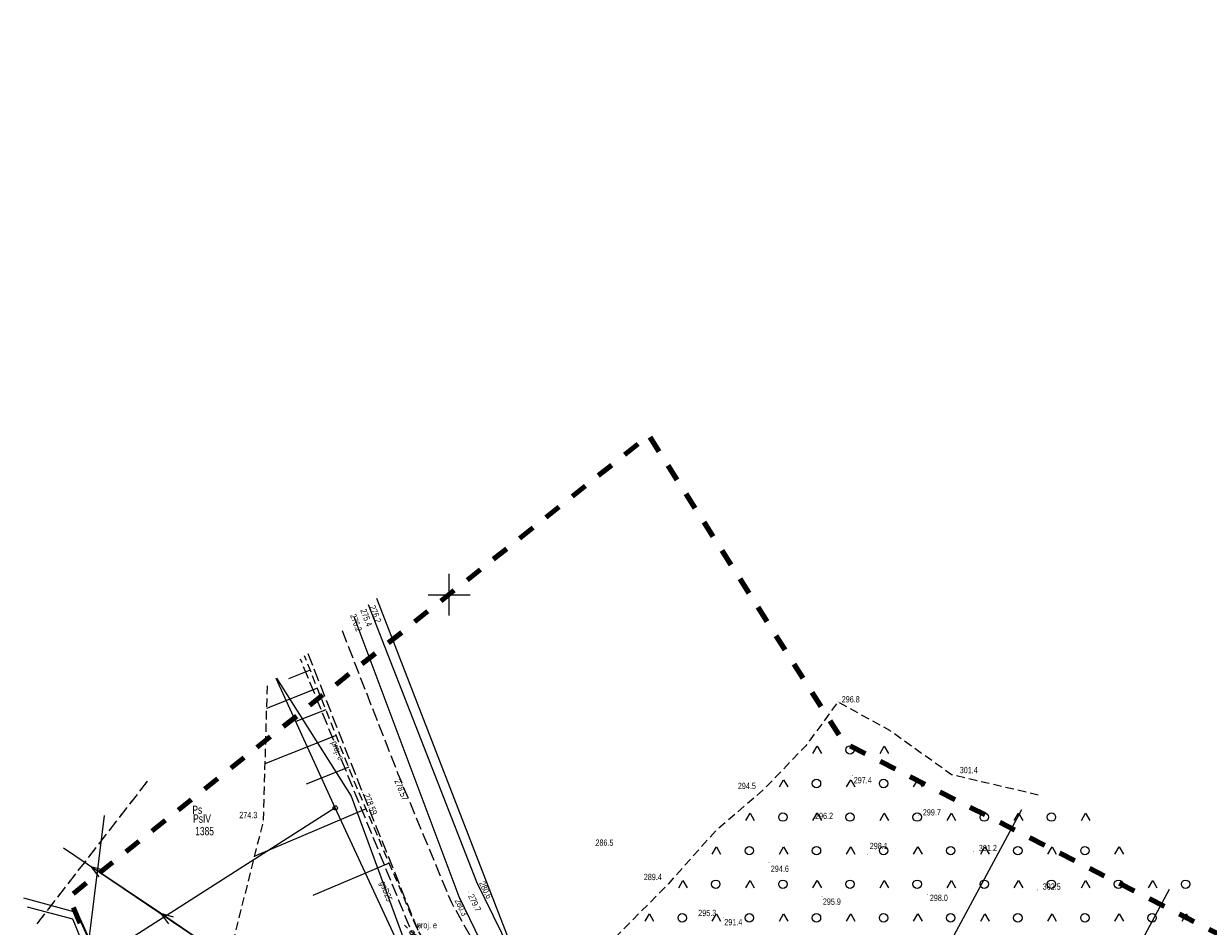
# Model space of a CAD drawing. Header units: metres. Extents: x 8377249 to 8377741, y 5529345 to 5529668.
# Tile 22 of 26: x 8377249 to 8377390, y 5529560 to 5529668. Entities that reach past the tile are written whole.
import ezdxf
from ezdxf.enums import TextEntityAlignment as Align

# ---------------------------------------------------------------- set-up
doc = ezdxf.new("R2010")
doc.units = ezdxf.units.M
doc.header["$MEASUREMENT"] = 0
for name, pattern in [('1.0_0.5', [1.5, 1, -0.5]), ('1.5_0.5', [2, 1.5, -0.5]), ('2.0_2.0', [4, 2, -2]), ('219-500', [0]), ('egkk-500', [2, 1.5, -0.5]), ('egug-500', [1, 0.5, -0.5]), ('suep_nn_500', [0]), ('suep_sn_500', [0])]:
    doc.linetypes.add(name, pattern=pattern)
doc.layers.get('0').update_dxf_attribs({"color": 2, "linetype": 'CONTINUOUS', "lineweight": 5})
for name, color, linetype in [('000 Inne (niezydentyfikowane)', 7, 'CONTINUOUS'), ('202-punkt graniczny', 7, 'CONTINUOUS'), ('209-oznaczenie konturu klasyfikacyjnego', 7, 'CONTINUOUS'), ('210-oznaczenie konturu użytku gruntowego', 7, 'CONTINUOUS'), ('211-numer działki ewidencyjnej', 7, 'CONTINUOUS'), ('217-kontur klasyfikacyjny', 7, 'CONTINUOUS'), ('218-kontur użytku gruntowego', 7, 'CONTINUOUS'), ('219-działka ewidencyjna', 7, 'CONTINUOUS'), ('jezdnia', 7, 'CONTINUOUS'), ('latarnia - ob. projektowany', 7, 'CONTINUOUS'), ('obudowa ochronna przewodu', 7, 'CONTINUOUS'), ('Pieczątka na wyrysie', 7, 'CONTINUOUS'), ('pikieta naturalna', 7, 'CONTINUOUS'), ('pikieta sztuczna', 7, 'CONTINUOUS'), ('przewód elektroenergetyczny niskiego napięcia', 7, 'CONTINUOUS'), ('przewód elektroenergetyczny niskiego napięcia - ob. projektowany', 7, 'CONTINUOUS'), ('przewód elektroenergetyczny niskiego napięcia - ob. projektowany-Atr1', 7, 'CONTINUOUS'), ('przewód elektroenergetyczny średniego napięcia', 7, 'CONTINUOUS'), ('przewód gazowy', 7, 'CONTINUOUS'), ('przewód gazowy-Atr1', 7, 'CONTINUOUS'), ('przewód kanalizacyjny', 7, 'CONTINUOUS'), ('rów przydrożny (poligon)', 7, 'CONTINUOUS'), ('skarpa nieumocniona', 7, 'CONTINUOUS'), ('teren zalesiony', 7, 'CONTINUOUS')]:
    doc.layers.add(name, color=color, linetype=linetype)
for name, color, linetype, lineweight in [('0O', 7, 'CONTINUOUS', 18), ('isa_V1BD385C50508125_TUsr', 7, 'CONTINUOUS', 25), ('latarnia - ob. projektowany-Atr17', 7, 'CONTINUOUS', 18), ('pikieta naturalna-Atr2', 7, 'CONTINUOUS', 18), ('pikieta sztuczna-Atr2', 7, 'CONTINUOUS', 18)]:
    doc.layers.add(name, color=color, linetype=linetype, lineweight=lineweight)
doc.styles.get("Standard").update_dxf_attribs({"font": 'IC-isocp.shx', "width": 0.75, "oblique": 15})

# ---------------------------------------------------------------- blocks, each defined once
blk = doc.blocks.new('202')
at = {"color": 0, "linetype": 'Continuous', "lineweight": 0}
blk.add_circle((0, 0), 0.25, dxfattribs=at)
blk = doc.blocks.new('SUEP1')
at = {"color": 0, "linetype": 'Continuous'}
for p, q in [((0, 0), (5, 0)), ((5, 0), (3.5, 0.5)), ((5, 0), (3.5, -0.5)), ((5, 0), (15, 0)), ((15, 0), (13.5, 0.5)), ((15, 0), (13.5, -0.5))]:
    blk.add_line(p, q, dxfattribs=at)
blk = doc.blocks.new('PW01')
at = {"linetype": 'Continuous', "lineweight": 13}
h = blk.add_hatch(color=0, dxfattribs=at)
edge = h.paths.add_edge_path()
edge.add_arc((0, 0), 0.045, 0, 360)
blk = doc.blocks.new('OTZK3')
at = {"color": 0, "linetype": 'Continuous'}
for p, q in [((-0.5, -0.289), (0, 0.577)), ((0, 0.577), (0.5, -0.289))]:
    blk.add_line(p, q, dxfattribs=at)
blk = doc.blocks.new('OTZK1')
at = {"color": 0, "linetype": 'Continuous'}
blk.add_circle((0, 0), 0.5, dxfattribs=at)
blk = doc.blocks.new('SM01')
at = {"color": 0, "linetype": 'Continuous', "lineweight": 13}
for p, q in [((-0.53, 0.531), (-0.883, 0.884)), ((0.531, 0.531), (0.884, 0.884)), ((-0.53, -0.53), (-0.883, -0.883)), ((0.531, -0.53), (0.884, -0.883))]:
    blk.add_line(p, q, dxfattribs=at)
blk.add_circle((0, 0), 0.25, dxfattribs=at)
blk = doc.blocks.new('m')
at = {"color": 0}
for p, q in [((8377300, 5529597.5), (8377300, 5529602.5)), ((8377297.5, 5529600), (8377302.5, 5529600))]:
    blk.add_line(p, q, dxfattribs=at)
at = {"layer": '000 Inne (niezydentyfikowane)', "color": 7, "linetype": 'Continuous', "lineweight": 18, "flags": 128}
for points in [[(8377283.44, 5529591.01), (8377280.86, 5529589.99)], [(8377284.29, 5529588.85), (8377278.21, 5529586.44)], [(8377285.31, 5529586.29), (8377281.72, 5529584.87)], [(8377286.52, 5529583.22), (8377278.02, 5529579.86)], [(8377288.02, 5529579.44), (8377282.96, 5529577.44)], [(8377290.09, 5529574.48), (8377276.77, 5529568.8)], [(8377292.84, 5529568.03), (8377283.73, 5529564.15)]]:
    blk.add_lwpolyline(points, dxfattribs=at)
at = {"layer": '217-kontur klasyfikacyjny', "color": 92, "linetype": 'egkk-500', "lineweight": 18, "flags": 128}
blk.add_lwpolyline([(8377264.02, 5529577.79), (8377250.68, 5529560.57)], dxfattribs=at)
at = {"layer": '218-kontur użytku gruntowego', "color": 3, "linetype": 'egug-500', "lineweight": 18, "flags": 128}
blk.add_lwpolyline([(8377264.02, 5529577.79), (8377250.68, 5529560.57)], dxfattribs=at)
at = {"layer": '219-działka ewidencyjna', "color": 7, "linetype": '219-500', "lineweight": 18, "flags": 128}
for points in [[(8377307.62, 5529557.6), (8377291.36, 5529599.55)], [(8377286.42, 5529574.6), (8377279.39, 5529590.03)], [(8377286.42, 5529574.6), (8377259.68, 5529557.54)], [(8377297.71, 5529550.28), (8377286.42, 5529574.6)]]:
    blk.add_lwpolyline(points, dxfattribs=at)
at = {"layer": 'jezdnia', "color": 7, "linetype": '1.5_0.5', "lineweight": 18, "flags": 128}
blk.add_lwpolyline([(8377283.14, 5529593.01), (8377289.66, 5529576.44), (8377296.27, 5529560), (8377302.07, 5529550.43), (8377311.87, 5529539.72), (8377321.44, 5529532.01), (8377333.08, 5529525.23), (8377336.44, 5529523.17), (8377347.04, 5529517.14), (8377357.42, 5529511.57), (8377364.91, 5529506.84), (8377368.84, 5529504.63), (8377369.67, 5529505.21), (8377374.78, 5529504.38), (8377378.56, 5529503.18), (8377381.32, 5529501.98), (8377382.41, 5529500.95), (8377383.16, 5529499.4), (8377383.41, 5529498.3), (8377398.08, 5529492.24), (8377411.13, 5529488.31), (8377418.33, 5529487), (8377422.89, 5529486.54), (8377424.65, 5529486.32), (8377429.6, 5529486.17), (8377436.9, 5529486.34), (8377442.31, 5529486.7), (8377458.46, 5529490.15), (8377469.4, 5529497.25), (8377474.49, 5529503.23), (8377476.48, 5529506.89), (8377478.6, 5529512.54), (8377479.66, 5529519.27), (8377479.89, 5529528.7), (8377479.78, 5529531.63), (8377479.09, 5529535.77), (8377476.55, 5529551.02), (8377471.82, 5529578.31), (8377470.75, 5529584.35), (8377466.54, 5529612.38), (8377466.55, 5529629.77), (8377467.67, 5529634.01), (8377471.4, 5529641.19), (8377474.04, 5529644.66), (8377469.86, 5529647.28), (8377468.43, 5529644.8), (8377463.51, 5529635.43), (8377461.31, 5529623.29), (8377466.01, 5529583.11), (8377471.62, 5529550.62), (8377473.74, 5529537.55), (8377474.57, 5529530.99), (8377474.81, 5529527.61), (8377474.45, 5529520.19), (8377473.74, 5529515.3), (8377471.74, 5529509.33), (8377470.45, 5529506.72), (8377465.55, 5529500.85), (8377456.05, 5529494.71), (8377451.27, 5529493.76), (8377441.69, 5529491.79), (8377440.92, 5529491.69), (8377436.34, 5529491.36), (8377429.68, 5529491.17), (8377425.01, 5529491.4), (8377419.01, 5529491.93), (8377414.34, 5529492.64), (8377411.86, 5529493.14), (8377400.88, 5529496.37), (8377399.81, 5529496.66), (8377391.31, 5529500.55), (8377390.32, 5529501.03), (8377386.14, 5529503.37), (8377380.02, 5529506.56), (8377375.04, 5529509.04), (8377370.44, 5529511.09), (8377368.31, 5529511.87), (8377359.88, 5529515.88), (8377349.14, 5529521.46), (8377338.67, 5529527.08), (8377335.48, 5529529.18), (8377319.33, 5529539.78), (8377310.14, 5529548.36), (8377304.42, 5529555.91), (8377300.3, 5529563.28), (8377293.93, 5529578.63), (8377287.09, 5529596.15)], dxfattribs=at)
at = {"layer": 'obudowa ochronna przewodu', "color": 7, "linetype": 'Continuous', "lineweight": 35, "flags": 128}
blk.add_lwpolyline([(8377262.12, 5529547.66), (8377256.03, 5529561.33)], dxfattribs=at)
at = {"layer": 'Pieczątka na wyrysie', "color": 6, "linetype": '2.0_2.0', "lineweight": 100, "flags": 128}
blk.add_lwpolyline([(8377323.73, 5529422.76), (8377420.35, 5529432.38), (8377449.98, 5529461.04), (8377474.1, 5529459.19), (8377505.85, 5529470.12), (8377522.08, 5529509.99), (8377508.32, 5529651.45), (8377422.59, 5529668.03), (8377402.84, 5529617.58), (8377398.96, 5529555.85), (8377347.1, 5529582.31), (8377323.82, 5529618.99), (8377254.67, 5529563.96), (8377272.05, 5529523.3), (8377279.63, 5529487.85), (8377300.02, 5529444.79)], close=True, dxfattribs=at)
at = {"layer": 'przewód elektroenergetyczny niskiego napięcia', "color": 1, "linetype": 'suep_nn_500', "lineweight": 18, "flags": 128}
blk.add_lwpolyline([(8377254.02, 5529569.83), (8377269.73, 5529559.24)], dxfattribs=at)
at = {"layer": 'przewód elektroenergetyczny niskiego napięcia - ob. projektowany', "color": 1, "linetype": '1.5_0.5', "lineweight": 18, "flags": 128}
blk.add_lwpolyline([(8377500.42, 5529658.07), (8377484.71, 5529646.87), (8377458.47, 5529614.13), (8377477.06, 5529576.45), (8377484.01, 5529535.04), (8377480.46, 5529493.18), (8377440.11, 5529481.49), (8377399.05, 5529490.32), (8377360.65, 5529507.31), (8377330.78, 5529536.88), (8377295.57, 5529559.72), (8377282.28, 5529592.32)], dxfattribs=at)
at = {"layer": 'przewód elektroenergetyczny średniego napięcia', "color": 1, "linetype": 'suep_sn_500', "lineweight": 18, "flags": 128}
blk.add_lwpolyline([(8377258.88, 5529573.7), (8377255.76, 5529548.69)], dxfattribs=at)
at = {"layer": 'przewód gazowy', "color": 52, "linetype": 'Continuous', "lineweight": 18, "flags": 128}
blk.add_lwpolyline([(8377279.42, 5529590.04), (8377288.31, 5529576.01), (8377294.61, 5529558.92), (8377307.75, 5529540.81), (8377317.84, 5529533.66), (8377338.55, 5529520.28)], dxfattribs=at)
at = {"layer": 'przewód kanalizacyjny', "color": 34, "linetype": 'Continuous', "lineweight": 18, "flags": 128}
for points in [[(8377273.72, 5529528.6), (8377272.91, 5529529.64), (8377263.14, 5529545.37), (8377262.12, 5529547.66), (8377256.03, 5529561.33), (8377255.7, 5529562.08), (8377249.28, 5529563.84)], [(8377270.85, 5529527.86), (8377260.95, 5529546.78), (8377260.76, 5529547.27), (8377255.36, 5529560.79), (8377255.15, 5529561.33), (8377249.74, 5529562.77)]]:
    blk.add_lwpolyline(points, dxfattribs=at)
at = {"layer": 'rów przydrożny (poligon)', "color": 7, "linetype": 'Continuous', "lineweight": 18, "flags": 128}
for points in [[(8377288.64, 5529597.38), (8377301.16, 5529564.04), (8377304.97, 5529556.16)], [(8377307.26, 5529557.63), (8377303.28, 5529565.76), (8377290.39, 5529598.78)]]:
    blk.add_lwpolyline(points, dxfattribs=at)
at = {"layer": 'skarpa nieumocniona', "color": 7, "linetype": '1.0_0.5', "lineweight": 18, "flags": 128}
blk.add_lwpolyline([(8377278.29, 5529589.14), (8377277.83, 5529573.02), (8377272.35, 5529551.26), (8377279.8, 5529541.38), (8377292.47, 5529529.76), (8377298.5, 5529529.88), (8377305.78, 5529527.02), (8377308.81, 5529526.28), (8377310.65, 5529523.53), (8377314.17, 5529525.56), (8377317.27, 5529520.21), (8377313.74, 5529518.17), (8377317.3, 5529512.22), (8377323.75, 5529506.31), (8377331.47, 5529499.84), (8377332.19, 5529497.26), (8377333.17, 5529495.89), (8377335.32, 5529499.03), (8377339.1, 5529503.55), (8377345.07, 5529506.64), (8377355.18, 5529502.92), (8377363.6, 5529497.34), (8377365.79, 5529497.23), (8377373.46, 5529495.25), (8377383.03, 5529494.97), (8377382.34, 5529496.99), (8377377.73, 5529497.4), (8377368.36, 5529502.16), (8377366.86, 5529503.36), (8377345.78, 5529515.96), (8377335.09, 5529520.32), (8377321.44, 5529532.01), (8377311.44, 5529539.49), (8377302.07, 5529550.43), (8377296.27, 5529560), (8377288.47, 5529578.29), (8377282.77, 5529592.71)], dxfattribs=at)
blk.add_lwpolyline([(8377278.29, 5529589.14), (8377277.83, 5529573.02), (8377272.35, 5529551.26), (8377279.8, 5529541.38), (8377292.47, 5529529.76), (8377298.5, 5529529.88), (8377305.78, 5529527.02), (8377308.81, 5529526.28), (8377310.65, 5529523.53), (8377314.17, 5529525.56), (8377317.27, 5529520.21), (8377313.74, 5529518.17), (8377317.3, 5529512.22), (8377323.75, 5529506.31), (8377331.47, 5529499.84), (8377332.19, 5529497.26), (8377333.17, 5529495.89), (8377335.32, 5529499.03), (8377339.1, 5529503.55), (8377345.07, 5529506.64), (8377355.18, 5529502.92), (8377363.6, 5529497.34), (8377365.79, 5529497.23), (8377373.46, 5529495.25), (8377383.03, 5529494.97), (8377382.34, 5529496.99), (8377377.73, 5529497.4), (8377368.36, 5529502.16), (8377366.86, 5529503.36), (8377345.78, 5529515.96), (8377335.09, 5529520.32), (8377321.44, 5529532.01), (8377311.44, 5529539.49), (8377302.07, 5529550.43), (8377296.27, 5529560), (8377288.47, 5529578.29), (8377282.77, 5529592.71)], dxfattribs=at)
at = {"layer": 'teren zalesiony', "color": 7, "linetype": '1.0_0.5', "lineweight": 18, "flags": 128}
blk.add_lwpolyline([(8377370.22, 5529576.13), (8377359.89, 5529578.54), (8377352.51, 5529583.82), (8377346.34, 5529587.22), (8377342.51, 5529582), (8377337.38, 5529576.69), (8377331.75, 5529571.84), (8377326.08, 5529565.51), (8377319.62, 5529558.95), (8377313.66, 5529552.63), (8377312.69, 5529549.73), (8377321.13, 5529541.74), (8377345.94, 5529526.69), (8377350.04, 5529524.56), (8377360.71, 5529519.73), (8377368.35, 5529515.21), (8377376.02, 5529511.1), (8377387.86, 5529505.24), (8377397.57, 5529500.64), (8377406.63, 5529497.94), (8377414.62, 5529495.96), (8377424.67, 5529494.5), (8377434.69, 5529494.45), (8377436.29, 5529494.41), (8377438.25, 5529494.79), (8377441.49, 5529495.21), (8377447.45, 5529495.67), (8377461.64, 5529505.74), (8377459.06, 5529513.88), (8377462.97, 5529518.18), (8377462.97, 5529519.87), (8377458.52, 5529521.71), (8377434.97, 5529529.58), (8377451.16, 5529545.53), (8377429.33, 5529552.53), (8377423.34, 5529554.45), (8377421.45, 5529555.33), (8377414.67, 5529557.53), (8377394.57, 5529565.69)], dxfattribs=at)
at = {"layer": '202-punkt graniczny', "color": 7, "linetype": 'Continuous', "lineweight": 18}
blk.add_blockref('202', (8377286.42, 5529574.6), dxfattribs=at)
at = {"layer": 'latarnia - ob. projektowany', "color": 7, "linetype": 'Continuous', "lineweight": 18}
blk.add_blockref('SM01', (8377295.57, 5529559.72), dxfattribs=at)
at = {"layer": 'pikieta naturalna', "color": 7, "linetype": 'Continuous', "lineweight": 13}
for p in [(8377346.34, 5529587.22), (8377348.06, 5529578.45), (8377359.89, 5529578.54), (8377337.38, 5529576.69), (8377343.39, 5529573.12), (8377355.94, 5529573.72), (8377277.83, 5529573.02), (8377317.43, 5529570.08), (8377349.83, 5529569.01), (8377362.5, 5529569.39), (8377338.12, 5529568.08), (8377303.28, 5529565.76), (8377326.08, 5529565.51), (8377370.14, 5529564.81), (8377301.16, 5529564.04), (8377302.27, 5529564.59), (8377344.45, 5529564.03), (8377357, 5529564.27), (8377329.69, 5529561.7), (8377332.73, 5529561.5)]:
    blk.add_blockref('PW01', p, dxfattribs=at)
at = {"layer": 'pikieta sztuczna', "color": 7, "linetype": 'Continuous', "lineweight": 13}
for p in [(8377293.93, 5529578.63), (8377289.66, 5529576.44)]:
    blk.add_blockref('PW01', p, dxfattribs=at)
at = {"layer": 'przewód elektroenergetyczny niskiego napięcia', "color": 1, "linetype": 'Continuous', "lineweight": 18, "rotation": 146.013}
blk.add_blockref('SUEP1', (8377269.73, 5529559.24), dxfattribs=at)
at = {"layer": 'teren zalesiony', "color": 7, "linetype": 'Continuous', "lineweight": 18}
for name, p in [('OTZK3', (8377343.86, 5529581.38)), ('OTZK1', (8377347.78, 5529581.5)), ('OTZK3', (8377351.86, 5529581.38)), ('OTZK3', (8377339.86, 5529577.38)), ('OTZK1', (8377343.78, 5529577.5)), ('OTZK3', (8377347.86, 5529577.38)), ('OTZK1', (8377351.78, 5529577.5)), ('OTZK3', (8377355.86, 5529577.38)), ('OTZK3', (8377335.86, 5529573.38)), ('OTZK1', (8377339.78, 5529573.5)), ('OTZK3', (8377343.86, 5529573.38)), ('OTZK1', (8377347.78, 5529573.5)), ('OTZK3', (8377351.86, 5529573.38)), ('OTZK1', (8377355.78, 5529573.5)), ('OTZK3', (8377359.86, 5529573.38)), ('OTZK1', (8377363.78, 5529573.5)), ('OTZK3', (8377367.86, 5529573.38)), ('OTZK1', (8377371.78, 5529573.5)), ('OTZK3', (8377375.86, 5529573.38)), ('OTZK3', (8377331.86, 5529569.38)), ('OTZK1', (8377335.78, 5529569.5)), ('OTZK3', (8377339.86, 5529569.38)), ('OTZK1', (8377343.78, 5529569.5)), ('OTZK3', (8377347.86, 5529569.38)), ('OTZK1', (8377351.78, 5529569.5)), ('OTZK3', (8377355.86, 5529569.38)), ('OTZK1', (8377359.78, 5529569.5)), ('OTZK3', (8377363.86, 5529569.38)), ('OTZK1', (8377367.78, 5529569.5)), ('OTZK3', (8377371.86, 5529569.38)), ('OTZK1', (8377375.78, 5529569.5)), ('OTZK3', (8377379.86, 5529569.38)), ('OTZK3', (8377327.86, 5529565.38)), ('OTZK1', (8377331.78, 5529565.5)), ('OTZK3', (8377335.86, 5529565.38)), ('OTZK1', (8377339.78, 5529565.5)), ('OTZK3', (8377343.86, 5529565.38)), ('OTZK1', (8377347.78, 5529565.5)), ('OTZK3', (8377351.86, 5529565.38)), ('OTZK1', (8377355.78, 5529565.5)), ('OTZK3', (8377359.86, 5529565.38)), ('OTZK1', (8377363.78, 5529565.5)), ('OTZK3', (8377367.86, 5529565.38)), ('OTZK1', (8377371.78, 5529565.5)), ('OTZK3', (8377375.86, 5529565.38)), ('OTZK1', (8377379.78, 5529565.5)), ('OTZK3', (8377383.86, 5529565.38)), ('OTZK1', (8377387.78, 5529565.5)), ('OTZK3', (8377323.86, 5529561.38)), ('OTZK1', (8377327.78, 5529561.5)), ('OTZK3', (8377331.86, 5529561.38)), ('OTZK1', (8377335.78, 5529561.5)), ('OTZK3', (8377339.86, 5529561.38)), ('OTZK1', (8377343.78, 5529561.5)), ('OTZK3', (8377347.86, 5529561.38)), ('OTZK1', (8377351.78, 5529561.5)), ('OTZK3', (8377355.86, 5529561.38)), ('OTZK1', (8377359.78, 5529561.5)), ('OTZK3', (8377363.86, 5529561.38)), ('OTZK1', (8377367.78, 5529561.5)), ('OTZK3', (8377371.86, 5529561.38)), ('OTZK1', (8377375.78, 5529561.5)), ('OTZK3', (8377379.86, 5529561.38)), ('OTZK1', (8377383.78, 5529561.5)), ('OTZK3', (8377387.86, 5529561.38))]:
    blk.add_blockref(name, p, dxfattribs=at)
at = {"layer": '209-oznaczenie konturu klasyfikacyjnego', "color": 92, "linetype": 'Continuous', "lineweight": 18, "width": 0.75}
blk.add_text('PsIV', height=1, dxfattribs=at).set_placement((8377269.48, 5529573.82), align=Align.TOP_LEFT)
at = {"layer": '210-oznaczenie konturu użytku gruntowego', "color": 3, "linetype": 'Continuous', "lineweight": 18, "width": 0.75}
blk.add_text('Ps', height=1, dxfattribs=at).set_placement((8377269.39, 5529573.87))
at = {"layer": '211-numer działki ewidencyjnej', "color": 7, "linetype": 'Continuous', "lineweight": 18, "width": 0.75}
blk.add_text('1385', height=1, dxfattribs=at).set_placement((8377269.73, 5529571.33))
at = {"layer": 'latarnia - ob. projektowany-Atr17', "color": 7, "width": 0.75}
blk.add_text('proj. e', height=0.75, dxfattribs=at).set_placement((8377296.16, 5529560.25))
at = {"layer": 'pikieta naturalna-Atr2', "color": 7, "width": 0.75}
for s, rotation, p in [('276.2', 291.327, (8377290.48, 5529598.55)), ('275.4', 290.587, (8377289.4, 5529598.14))]:
    blk.add_text(s, height=0.75, rotation=rotation, dxfattribs=at).set_placement(p)
blk.add_text('276.2', height=0.75, rotation=290.587, dxfattribs=at).set_placement((8377288.53, 5529597.67), align=Align.MIDDLE_LEFT)
for s, p in [('296.8', (8377346.79, 5529587.91)), ('301.4', (8377360.86, 5529579.48)), ('294.5', (8377334.41, 5529577.59)), ('297.4', (8377348.22, 5529578.27)), ('296.2', (8377343.61, 5529574.02)), ('299.7', (8377356.46, 5529574.44)), ('298.1', (8377350.13, 5529570.43)), ('301.2', (8377363.14, 5529570.19)), ('294.6', (8377338.34, 5529567.72)), ('289.4', (8377323.2, 5529566.74)), ('302.5', (8377370.75, 5529565.59)), ('295.9', (8377344.54, 5529563.8)), ('298.0', (8377357.29, 5529564.25)), ('291.4', (8377332.8, 5529561.36))]:
    blk.add_text(s, height=0.75, dxfattribs=at).set_placement(p, align=Align.TOP_LEFT)
blk.add_text('274.3', height=0.75, dxfattribs=at).set_placement((8377277.13, 5529573.37), align=Align.RIGHT)
for s, p in [('286.5', (8377317.43, 5529570.08)), ('295.3', (8377329.69, 5529561.7))]:
    blk.add_text(s, height=0.75, dxfattribs=at).set_placement(p)
for s, rotation, p in [('280.6', 296.084, (8377304.22, 5529565.95)), ('280.3', 295.804, (8377301.31, 5529563.89)), ('279.7', 296.083, (8377302.9, 5529564.41))]:
    blk.add_text(s, height=0.75, rotation=rotation, dxfattribs=at).set_placement(p, align=Align.TOP_LEFT)
at = {"layer": 'pikieta sztuczna-Atr2', "color": 7, "width": 0.75}
blk.add_text('278.57', height=0.75, rotation=292.537, dxfattribs=at).set_placement((8377294.14, 5529578.11), align=Align.TOP_LEFT)
blk.add_text('278.59', height=0.75, rotation=291.903, dxfattribs=at).set_placement((8377289.79, 5529576.11))
at = {"layer": 'przewód elektroenergetyczny niskiego napięcia - ob. projektowany-Atr1', "color": 1, "width": 0.75}
blk.add_text('proj. e', height=0.75, rotation=292.181, dxfattribs=at).set_placement((8377286.27, 5529582.53), align=Align.MIDDLE_LEFT)
at = {"layer": 'przewód gazowy-Atr1', "color": 40, "width": 0.75}
blk.add_text('gsD25', height=0.75, rotation=290.235, dxfattribs=at).set_placement((8377292.07, 5529565.82), align=Align.MIDDLE_LEFT)

msp = doc.modelspace()

# ---------------------------------------------------------------- linework, layer by layer
at = {"layer": '0O', "linetype": 'ByBlock'}
for p, q in [((8377368.238, 5529574.373), (8377340.691, 5529523.416)), ((8377385.832, 5529564.862), (8377358.285, 5529513.905))]:
    msp.add_line(p, q, dxfattribs=at)

# ---------------------------------------------------------------- block references
at = {"layer": 'isa_V1BD385C50508125_TUsr', "linetype": 'ByBlock'}
msp.add_blockref('m', (0, 0), dxfattribs=at)

doc.saveas('drawing.dxf')
